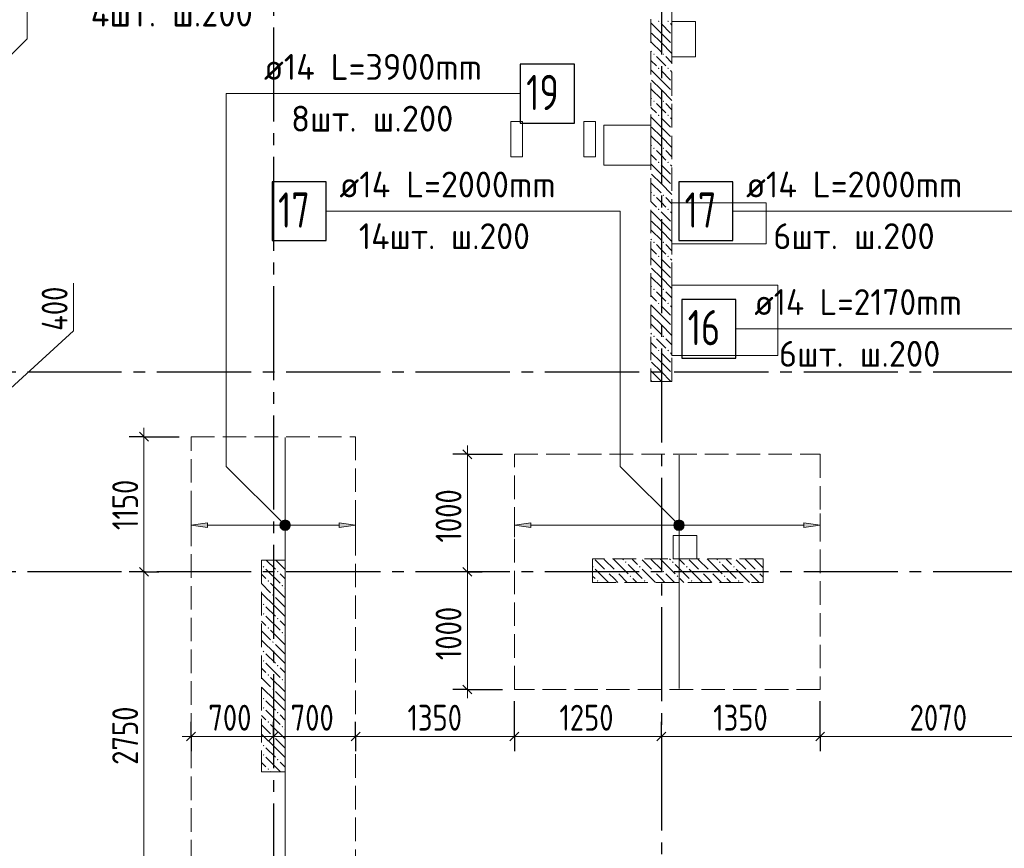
# Model space of a CAD drawing. Header units: millimetres. Extents: x 0 to 61017, y 0 to 42000.
# Tile 5 of 24: x 8343 to 16716, y 24749 to 31796. Entities that reach past the tile are written whole.
import ezdxf

# ---------------------------------------------------------------- set-up
doc = ezdxf.new("R2010")
doc.units = ezdxf.units.MM
doc.linetypes.add('______2', pattern=[270, 200, -70])
doc.linetypes.add('______5', pattern=[1100, 800, -100, 100, -100])
for name, color, linetype, lineweight in [('Standard', 7, 'Continuous', 25), ('ДОП Верх по У', 7, 'Continuous', 25), ('ЖБ Пилон', 180, 'Continuous', 25), ('Оси', 40, '______5', 18), ('Позиционная метка номер позиции', 7, 'Continuous', 13), ('Примечания', 7, 'Continuous', 25)]:
    doc.layers.add(name, color=color, linetype=linetype, lineweight=lineweight)
doc.layers.add('ЖБ Перекрытие верхний уровень', color=7, linetype='Continuous', lineweight=25, true_color=0xe0e0ff)
doc.layers.add('ЖБ Стена верхний уровень', color=7, linetype='Continuous', lineweight=25, true_color=0x006e00)
doc.styles.add('GOST 2.304-81', font='txt')
doc.styles.add('ISOCPEUR', font='txt')

msp = doc.modelspace()

# ---------------------------------------------------------------- hatches: boundary and pattern name
at = {"layer": 'ДОП Верх по У', "linetype": 'Continuous', "lineweight": 13, "transparency": 33554687}
for points in [[(9940, 27476.8), (9800, 27496.8), (9940, 27516.8)], [(12690, 27476.8), (12550, 27496.8), (12690, 27516.8)]]:
    msp.add_hatch(color=7, dxfattribs=at).paths.add_polyline_path(points, flags=16)
for points in [[(10567.7, 27478.1), (10567.7, 27515.6), (10562.5, 27496.8)], [(10567.7, 27515.6), (10581.2, 27464.6), (10581.2, 27529.1)], [(10567.7, 27515.6), (10567.7, 27478.1), (10581.2, 27464.6)], [(10581.2, 27529.1), (10600, 27459.3), (10600, 27534.3)], [(10581.2, 27529.1), (10581.2, 27464.6), (10600, 27459.3)], [(10600, 27534.3), (10600, 27459.3), (10618.7, 27464.6)], [(10600, 27534.3), (10618.7, 27464.6), (10618.7, 27529.1)], [(10618.7, 27529.1), (10618.7, 27464.6), (10632.2, 27478.1)], [(10618.7, 27529.1), (10632.2, 27478.1), (10632.2, 27515.6)], [(10632.2, 27515.6), (10632.2, 27478.1), (10637.5, 27496.8)], [(11060, 27476.8), (11200, 27496.8), (11060, 27516.8)], [(13917.7, 27478.1), (13917.7, 27515.6), (13912.5, 27496.8)], [(13917.7, 27515.6), (13931.2, 27464.6), (13931.2, 27529.1)], [(13917.7, 27515.6), (13917.7, 27478.1), (13931.2, 27464.6)], [(13931.2, 27529.1), (13950, 27459.3), (13950, 27534.3)], [(13931.2, 27529.1), (13931.2, 27464.6), (13950, 27459.3)], [(13950, 27534.3), (13950, 27459.3), (13968.7, 27464.6)], [(13950, 27534.3), (13968.7, 27464.6), (13968.7, 27529.1)], [(13968.7, 27529.1), (13968.7, 27464.6), (13982.2, 27478.1)], [(13968.7, 27529.1), (13982.2, 27478.1), (13982.2, 27515.6)], [(13982.2, 27515.6), (13982.2, 27478.1), (13987.5, 27496.8)], [(15010, 27476.8), (15150, 27496.8), (15010, 27516.8)]]:
    msp.add_hatch(color=7, dxfattribs=at).paths.add_polyline_path(points)
at = {"layer": 'ЖБ Пилон', "linetype": 'Continuous', "lineweight": 18, "transparency": 33554687}
for points in [[(10410.5, 27143.1), (10416.9, 27149.6), (10423.4, 27143.1), (10416.9, 27136.6)], [(13215, 27147.7), (13216.9, 27149.6), (13223.4, 27143.1), (13216.9, 27136.6), (13215, 27138.6)], [(13490.5, 27183.1), (13497, 27189.6), (13503.4, 27183.1), (13497, 27176.6)], [(13610.5, 27143.1), (13616.9, 27149.6), (13623.4, 27143.1), (13616.9, 27136.6)], [(13890.5, 27183.1), (13897, 27189.6), (13903.4, 27183.1), (13897, 27176.6)], [(14010.5, 27143.1), (14016.9, 27149.6), (14023.4, 27143.1), (14016.9, 27136.6)], [(14290.5, 27183.1), (14297, 27189.6), (14303.4, 27183.1), (14297, 27176.6)], [(14410.5, 27143.1), (14416.9, 27149.6), (14423.4, 27143.1), (14416.9, 27136.6)], [(10530.5, 27103.1), (10537, 27109.6), (10543.5, 27103.1), (10537, 27096.6)], [(13330.5, 27103.1), (13337, 27109.6), (13343.5, 27103.1), (13337, 27096.6)], [(13410.5, 27103.1), (13416.9, 27109.6), (13423.4, 27103.1), (13416.9, 27096.6)], [(13530.5, 27063.1), (13537, 27069.6), (13543.5, 27063.1), (13537, 27056.6)], [(13730.5, 27103.1), (13737, 27109.6), (13743.5, 27103.1), (13737, 27096.6)], [(13810.5, 27103.1), (13816.9, 27109.6), (13823.4, 27103.1), (13816.9, 27096.6)], [(13930.5, 27063.1), (13937, 27069.6), (13943.5, 27063.1), (13937, 27056.6)], [(14130.5, 27103.1), (14137, 27109.6), (14143.5, 27103.1), (14137, 27096.6)], [(14210.5, 27103.1), (14216.9, 27109.6), (14223.4, 27103.1), (14216.9, 27096.6)], [(14330.5, 27063.1), (14337, 27069.6), (14343.5, 27063.1), (14337, 27056.6)], [(14530.5, 27103.1), (14537, 27109.6), (14543.5, 27103.1), (14537, 27096.6)], [(14610.5, 27103.1), (14616.9, 27109.6), (14623.4, 27103.1), (14616.9, 27096.6)], [(10450.5, 27023.1), (10457, 27029.6), (10463.5, 27023.1), (10457, 27016.6)], [(10570.5, 26983.1), (10577, 26989.6), (10583.5, 26983.1), (10577, 26976.6)], [(13250.5, 27023.1), (13257, 27029.6), (13263.5, 27023.1), (13257, 27016.6)], [(13650.5, 27023.1), (13657, 27029.6), (13663.5, 27023.1), (13657, 27016.6)], [(14050.5, 27023.1), (14057, 27029.6), (14063.5, 27023.1), (14057, 27016.6)], [(14450.5, 27023.1), (14457, 27029.6), (14463.5, 27023.1), (14457, 27016.6)], [(10490.5, 26903.1), (10497, 26909.6), (10503.4, 26903.1), (10497, 26896.6)], [(10410.5, 26823.1), (10416.9, 26829.6), (10423.4, 26823.1), (10416.9, 26816.6)], [(10410.5, 26743.1), (10416.9, 26749.6), (10423.4, 26743.1), (10416.9, 26736.6)], [(10450.5, 26623.1), (10457, 26629.6), (10463.5, 26623.1), (10457, 26616.6)], [(10530.5, 26703.1), (10537, 26709.6), (10543.5, 26703.1), (10537, 26696.6)], [(10570.5, 26583.1), (10577, 26589.6), (10583.5, 26583.1), (10577, 26576.6)], [(10490.5, 26503.1), (10497, 26509.6), (10503.4, 26503.1), (10497, 26496.6)], [(10410.5, 26423.1), (10416.9, 26429.6), (10423.4, 26423.1), (10416.9, 26416.6)], [(10410.5, 26343.1), (10416.9, 26349.6), (10423.4, 26343.1), (10416.9, 26336.6)], [(10530.5, 26303.1), (10537, 26309.6), (10543.5, 26303.1), (10537, 26296.6)], [(10450.5, 26223.1), (10457, 26229.6), (10463.5, 26223.1), (10457, 26216.6)], [(10570.5, 26183.1), (10577, 26189.6), (10583.5, 26183.1), (10577, 26176.6)], [(10490.5, 26103.1), (10497, 26109.6), (10503.4, 26103.1), (10497, 26096.6)], [(10410.5, 26023.1), (10416.9, 26029.6), (10423.4, 26023.1), (10416.9, 26016.6)], [(10410.5, 25943.1), (10416.9, 25949.6), (10423.4, 25943.1), (10416.9, 25936.6)], [(10530.5, 25903.1), (10537, 25909.6), (10543.5, 25903.1), (10537, 25896.6)], [(10450.5, 25823.1), (10457, 25829.6), (10463.5, 25823.1), (10457, 25816.6)], [(10490.5, 25703.1), (10497, 25709.6), (10503.4, 25703.1), (10497, 25696.6)], [(10570.5, 25783.1), (10577, 25789.6), (10583.5, 25783.1), (10577, 25776.6)], [(10410.5, 25623.1), (10416.9, 25629.6), (10423.4, 25623.1), (10416.9, 25616.6)], [(10410.5, 25543.1), (10416.9, 25549.6), (10423.4, 25543.1), (10416.9, 25536.6)], [(10530.5, 25503.1), (10537, 25509.6), (10543.5, 25503.1), (10537, 25496.6)], [(10450.5, 25423.1), (10457, 25429.6), (10463.5, 25423.1), (10457, 25416.6)]]:
    msp.add_hatch(color=7, dxfattribs=at).paths.add_polyline_path(points, flags=16)
at = {"layer": 'ЖБ Стена верхний уровень', "linetype": 'Continuous', "lineweight": 18, "transparency": 33554687}
for points in [[(13770.5, 31783.1), (13777, 31789.6), (13783.5, 31783.1), (13777, 31776.6)], [(13850.5, 31783.1), (13857, 31789.6), (13863.5, 31783.1), (13857, 31776.6)], [(13730.5, 31503.1), (13737, 31509.6), (13743.5, 31503.1), (13737, 31496.6)], [(13810.5, 31503.1), (13816.9, 31509.6), (13823.4, 31503.1), (13816.9, 31496.6)], [(13770.5, 31383.1), (13777, 31389.6), (13783.5, 31383.1), (13777, 31376.6)], [(13850.5, 31383.1), (13857, 31389.6), (13863.5, 31383.1), (13857, 31376.6)], [(13730.5, 31103.1), (13737, 31109.6), (13743.5, 31103.1), (13737, 31096.6)], [(13810.5, 31103.1), (13816.9, 31109.6), (13823.4, 31103.1), (13816.9, 31096.6)], [(13770.5, 30983.1), (13777, 30989.6), (13783.5, 30983.1), (13777, 30976.6)], [(13850.5, 30983.1), (13857, 30989.6), (13863.5, 30983.1), (13857, 30976.6)], [(13730.5, 30703.1), (13737, 30709.6), (13743.5, 30703.1), (13737, 30696.6)], [(13810.5, 30703.1), (13816.9, 30709.6), (13823.4, 30703.1), (13816.9, 30696.6)], [(13770.5, 30583.1), (13777, 30589.6), (13783.5, 30583.1), (13777, 30576.6)], [(13850.5, 30583.1), (13857, 30589.6), (13863.5, 30583.1), (13857, 30576.6)], [(13730.5, 30303.1), (13737, 30309.6), (13743.5, 30303.1), (13737, 30296.6)], [(13810.5, 30303.1), (13816.9, 30309.6), (13823.4, 30303.1), (13816.9, 30296.6)], [(13770.5, 30183.1), (13777, 30189.6), (13783.5, 30183.1), (13777, 30176.6)], [(13850.5, 30183.1), (13857, 30189.6), (13863.5, 30183.1), (13857, 30176.6)], [(13730.5, 29903.1), (13737, 29909.6), (13743.5, 29903.1), (13737, 29896.6)], [(13810.5, 29903.1), (13816.9, 29909.6), (13823.4, 29903.1), (13816.9, 29896.6)], [(13770.5, 29783.1), (13777, 29789.6), (13783.5, 29783.1), (13777, 29776.6)], [(13850.5, 29783.1), (13857, 29789.6), (13863.5, 29783.1), (13857, 29776.6)], [(13730.5, 29503.1), (13737, 29509.6), (13743.5, 29503.1), (13737, 29496.6)], [(13810.5, 29503.1), (13816.9, 29509.6), (13823.4, 29503.1), (13816.9, 29496.6)], [(13770.5, 29383.1), (13777, 29389.6), (13783.5, 29383.1), (13777, 29376.6)], [(13850.5, 29383.1), (13857, 29389.6), (13863.5, 29383.1), (13857, 29376.6)], [(13730.5, 29103.1), (13737, 29109.6), (13743.5, 29103.1), (13737, 29096.6)], [(13810.5, 29103.1), (13816.9, 29109.6), (13823.4, 29103.1), (13816.9, 29096.6)], [(13770.5, 28983.1), (13777, 28989.6), (13783.5, 28983.1), (13777, 28976.6)], [(13850.5, 28983.1), (13857, 28989.6), (13863.5, 28983.1), (13857, 28976.6)]]:
    msp.add_hatch(color=7, dxfattribs=at).paths.add_polyline_path(points, flags=16)
at = {"layer": 'Позиционная метка номер позиции', "linetype": 'Continuous', "lineweight": 13, "transparency": 33554687}
for points in [[(10568.2, 27465), (10611.5, 27540.1), (10556.7, 27485.4)], [(10556.7, 27485.4), (10611.5, 27540.1), (10588.5, 27540.1)], [(10556.7, 27485.4), (10588.5, 27540.1), (10556.7, 27508.3)], [(10556.7, 27508.3), (10588.5, 27540.1), (10568.2, 27528.6)], [(10568.2, 27465), (10631.8, 27528.6), (10611.5, 27540.1)], [(10588.5, 27453.6), (10631.8, 27528.6), (10568.2, 27465)], [(10588.5, 27453.6), (10643.3, 27508.3), (10631.8, 27528.6)], [(10611.5, 27453.6), (10643.3, 27508.3), (10588.5, 27453.6)], [(10611.5, 27453.6), (10643.3, 27485.4), (10643.3, 27508.3)], [(10643.3, 27485.4), (10611.5, 27453.6), (10631.8, 27465)], [(13918.2, 27465), (13961.4, 27540.1), (13906.7, 27485.4)], [(13906.7, 27485.4), (13961.4, 27540.1), (13938.5, 27540.1)], [(13906.7, 27485.4), (13938.5, 27540.1), (13906.7, 27508.3)], [(13906.7, 27508.3), (13938.5, 27540.1), (13918.2, 27528.6)], [(13918.2, 27465), (13981.8, 27528.6), (13961.4, 27540.1)], [(13938.5, 27453.6), (13981.8, 27528.6), (13918.2, 27465)], [(13938.5, 27453.6), (13993.3, 27508.3), (13981.8, 27528.6)], [(13961.4, 27453.6), (13993.3, 27508.3), (13938.5, 27453.6)], [(13961.4, 27453.6), (13993.3, 27485.4), (13993.3, 27508.3)], [(13993.3, 27485.4), (13961.4, 27453.6), (13981.8, 27465)]]:
    msp.add_hatch(color=7, dxfattribs=at).paths.add_polyline_path(points)

# ---------------------------------------------------------------- linework, layer by layer
at = {"layer": 'Standard', "color": 7, "linetype": 'Continuous', "lineweight": 13, "transparency": 33554687}
for p, q in [((8800, 29150), (8800, 29556.6)), ((8200, 28600), (8800, 29150)), ((9400, 28250), (9400, 28325)), ((12150, 28100), (12150, 28175)), ((9400, 27100), (9400, 24350)), ((12150, 27100), (12150, 26100)), ((12150, 26100), (12150, 26025)), ((9800, 25700), (9725, 25700)), ((10500, 25700), (9800, 25700)), ((11200, 25700), (10500, 25700)), ((12550, 25700), (11200, 25700)), ((13800, 25700), (12550, 25700)), ((15150, 25700), (13800, 25700)), ((17220, 25700), (15150, 25700))]:
    msp.add_line(p, q, dxfattribs=at)
at = {"layer": 'Standard', "color": 251, "linetype": 'Continuous', "lineweight": -3, "true_color": 0x656565, "transparency": 33554687}
for p, q in [((9400, 28250), (9275, 28250)), ((9400, 28250), (9525, 28250)), ((9400, 28250), (9700, 28250)), ((12150, 28100), (12025, 28100)), ((12150, 28100), (12275, 28100)), ((12150, 28100), (12450, 28100)), ((9400, 27100), (9275, 27100)), ((9400, 27100), (9525, 27100)), ((9400, 27100), (9400, 27100)), ((12150, 27100), (12025, 27100)), ((12150, 27100), (12275, 27100)), ((12150, 27100), (12150, 27100)), ((12150, 26100), (12025, 26100)), ((12150, 26100), (12275, 26100)), ((12150, 26100), (12450, 26100)), ((9800, 25700), (9800, 25825)), ((10500, 25700), (10500, 25825)), ((11200, 25700), (11200, 25825)), ((12550, 25700), (12550, 25825)), ((13800, 25700), (13800, 25825)), ((15150, 25700), (15150, 25825)), ((9800, 25700), (9800, 25575)), ((9800, 25700), (9800, 25700)), ((10500, 25700), (10500, 25575)), ((10500, 25700), (10500, 25700)), ((11200, 25700), (11200, 25575)), ((11200, 25700), (11200, 25700)), ((12550, 25700), (12550, 25575)), ((13800, 25700), (13800, 25575)), ((13800, 25700), (13800, 25700)), ((15150, 25700), (15150, 25575))]:
    msp.add_line(p, q, dxfattribs=at)
at = {"layer": 'Standard', "color": 7, "linetype": 'Continuous', "lineweight": 25, "transparency": 33554687}
for p, q in [((9362.5, 28287.5), (9437.5, 28212.5)), ((12112.5, 28137.5), (12187.5, 28062.5)), ((9362.5, 27137.5), (9437.5, 27062.5)), ((12112.5, 27137.5), (12187.5, 27062.5)), ((12112.5, 26137.5), (12187.5, 26062.5)), ((9837.5, 25737.5), (9762.5, 25662.5)), ((10537.5, 25737.5), (10462.5, 25662.5)), ((11237.5, 25737.5), (11162.5, 25662.5)), ((12587.5, 25737.5), (12512.5, 25662.5)), ((13837.5, 25737.5), (13762.5, 25662.5)), ((15187.5, 25737.5), (15112.5, 25662.5))]:
    msp.add_line(p, q, dxfattribs=at)
at = {"layer": 'Standard', "color": 7, "linetype": 'Continuous', "lineweight": 13, "transparency": 33554687}
for points in [[(9400, 28250), (9400, 27357.5), (9400, 27357.5), (9400, 27100)], [(12150, 28100), (12150, 27252), (12150, 27252), (12150, 27100)]]:
    msp.add_lwpolyline(points, dxfattribs=at)
at = {"layer": 'Standard', "color": 251, "linetype": 'Continuous', "lineweight": -3, "true_color": 0x656565, "transparency": 33554687}
for points in [[(12550, 25700), (12550, 25717), (12550, 25717), (12550, 25717), (12550, 25717), (12550, 25717), (12550, 25717), (12550, 26000)], [(15150, 25700), (15150, 25717), (15150, 25717), (15150, 25717), (15150, 25717), (15150, 25717), (15150, 25717), (15150, 25717), (15150, 25717), (15150, 25717), (15150, 25717), (15150, 26000)]]:
    msp.add_lwpolyline(points, dxfattribs=at)
at = {"layer": 'ДОП Верх по У', "color": 7, "linetype": 'Continuous', "lineweight": 13, "transparency": 33554687}
for p, q in [((10400, 31167.5), (12508, 31167.5)), ((11042, 30167.5), (13150, 30167.5)), ((14500, 30167.5), (16608, 30167.5)), ((14570.1, 29167.5), (16634.1, 29167.5))]:
    msp.add_line(p, q, dxfattribs=at)
at = {"layer": 'ДОП Верх по У', "color": 7, "linetype": 'Continuous', "lineweight": 18, "transparency": 33554687}
for p, q in [((10600, 28243), (10600, 24357)), ((13950, 28093), (13950, 26107))]:
    msp.add_line(p, q, dxfattribs=at)
at = {"layer": 'ДОП Верх по У', "color": 251, "linetype": 'Continuous', "lineweight": 13, "true_color": 0x494949, "transparency": 33554687}
for p, q in [((9800, 27496.8), (9800, 27596.8)), ((11200, 27496.8), (11200, 27596.8)), ((12550, 27496.8), (12550, 27596.8)), ((15150, 27496.8), (15150, 27596.8)), ((9800, 27496.8), (9940, 27516.8)), ((9940, 27476.8), (9800, 27496.8)), ((9800, 27496.8), (9800, 27396.8)), ((9800, 27496.8), (9800, 27496.8)), ((9940, 27516.8), (9940, 27476.8)), ((9940, 27496.8), (10570, 27496.8)), ((10600, 27534.3), (10600, 27534.3)), ((10630, 27496.8), (11060, 27496.8)), ((11200, 27496.8), (11060, 27516.8)), ((11060, 27516.8), (11060, 27476.8)), ((11060, 27476.8), (11200, 27496.8)), ((11200, 27496.8), (11200, 27396.8)), ((11200, 27496.8), (11200, 27496.8)), ((12550, 27496.8), (12690, 27516.8)), ((12690, 27476.8), (12550, 27496.8)), ((12550, 27496.8), (12550, 27396.8)), ((12550, 27496.8), (12550, 27496.8)), ((12690, 27516.8), (12690, 27476.8)), ((12690, 27496.8), (13920, 27496.8)), ((13950, 27534.3), (13950, 27534.3)), ((13980, 27496.8), (15010, 27496.8)), ((15150, 27496.8), (15010, 27516.8)), ((15010, 27516.8), (15010, 27476.8)), ((15010, 27476.8), (15150, 27496.8)), ((15150, 27496.8), (15150, 27396.8)), ((15150, 27496.8), (15150, 27496.8)), ((10600, 27459.3), (10600, 27459.3)), ((13950, 27459.3), (13950, 27459.3))]:
    msp.add_line(p, q, dxfattribs=at)
at = {"layer": 'ДОП Верх по У', "color": 7, "linetype": 'Continuous', "lineweight": 25, "transparency": 33554687}
for points in [[(12600, 30917.5), (13060, 30917.5), (13060, 31417.5), (12600, 31417.5), (12600, 30917.5)], [(10490, 29917.5), (10950, 29917.5), (10950, 30417.5), (10490, 30417.5), (10490, 29917.5)], [(13948, 29917.5), (14408, 29917.5), (14408, 30417.5), (13948, 30417.5), (13948, 29917.5)], [(13974.1, 28917.5), (14434.1, 28917.5), (14434.1, 29417.5), (13974.1, 29417.5), (13974.1, 28917.5)]]:
    msp.add_lwpolyline(points, dxfattribs=at)
at = {"layer": 'ДОП Верх по У', "color": 251, "linetype": 'Continuous', "lineweight": 13, "true_color": 0x494949, "transparency": 33554687}
for centre in [(10600, 27496.8), (13950, 27496.8)]:
    msp.add_circle(centre, 37.5, dxfattribs=at)
at = {"layer": 'ЖБ Перекрытие верхний уровень', "color": 7, "linetype": 'Continuous', "lineweight": 18, "transparency": 33554687}
for p, q in [((14090, 31780), (13890, 31780)), ((13890, 31780), (13890, 31480)), ((14090, 31480), (14090, 31780)), ((13890, 31480), (14090, 31480)), ((12620, 30930), (12520, 30930)), ((12520, 30930), (12520, 30630)), ((12620, 30630), (12620, 30930)), ((13240, 30930), (13140, 30930)), ((13140, 30930), (13140, 30630)), ((13240, 30630), (13240, 30930)), ((13710, 30900), (13310, 30900)), ((13310, 30900), (13310, 30560)), ((13710, 30560), (13710, 30900)), ((12520, 30630), (12620, 30630)), ((13140, 30630), (13240, 30630)), ((13310, 30560), (13710, 30560)), ((14690, 30240), (13890, 30240)), ((13890, 30240), (13890, 29890)), ((14690, 29890), (14690, 30240)), ((13890, 29890), (14690, 29890)), ((14790, 29540), (13890, 29540)), ((13890, 29540), (13890, 28940)), ((14790, 28940), (14790, 29540)), ((13890, 28940), (14790, 28940)), ((14100, 27410), (13900, 27410)), ((13900, 27410), (13900, 27210)), ((14100, 27210), (14100, 27410)), ((13900, 27210), (14100, 27210))]:
    msp.add_line(p, q, dxfattribs=at)
at = {"layer": 'ЖБ Пилон', "color": 253, "linetype": '______2', "lineweight": 13, "true_color": 0xa0a0a0, "transparency": 33554687}
for p, q in [((10400, 27200), (10400, 25400)), ((10600, 27200), (10400, 27200)), ((10600, 25400), (10600, 27200)), ((14665, 27210), (13215, 27210)), ((13215, 27210), (13215, 27010)), ((14665, 27010), (14665, 27210)), ((13215, 27010), (14665, 27010)), ((10400, 25400), (10600, 25400))]:
    msp.add_line(p, q, dxfattribs=at)
at = {"layer": 'ЖБ Пилон', "color": 9, "linetype": 'Continuous', "lineweight": 18, "true_color": 0xc7c7c7, "transparency": 33554687}
for p, q in [((10440.1, 27200), (10516.9, 27123.1)), ((10520.1, 27200), (10597, 27123.1)), ((13237, 27203.1), (13316.9, 27123.1)), ((13316.9, 27203.1), (13310.1, 27210)), ((13316.9, 27203.1), (13397, 27123.1)), ((13390.1, 27210), (13397, 27203.1)), ((13397, 27203.1), (13516.9, 27083.1)), ((13470.1, 27210), (13477, 27203.1)), ((13516.9, 27163.1), (13637, 27043.1)), ((13557, 27203.1), (13550.1, 27210)), ((13597, 27163.1), (13557, 27203.1)), ((13637, 27203.1), (13716.9, 27123.1)), ((13716.9, 27203.1), (13710.1, 27210)), ((13716.9, 27203.1), (13797, 27123.1)), ((13790.1, 27210), (13797, 27203.1)), ((13797, 27203.1), (13916.9, 27083.1)), ((13870.1, 27210), (13877, 27203.1)), ((13916.9, 27163.1), (14037, 27043.1)), ((13957, 27203.1), (13950.1, 27210)), ((13997, 27163.1), (13957, 27203.1)), ((14037, 27203.1), (14116.9, 27123.1)), ((14116.9, 27203.1), (14110.1, 27210)), ((14116.9, 27203.1), (14197, 27123.1)), ((14190.1, 27210), (14197, 27203.1)), ((14197, 27203.1), (14316.9, 27083.1)), ((14270.1, 27210), (14277, 27203.1)), ((14316.9, 27163.1), (14437, 27043.1)), ((14357, 27203.1), (14350.1, 27210)), ((14397, 27163.1), (14357, 27203.1)), ((14437, 27203.1), (14516.9, 27123.1)), ((14516.9, 27203.1), (14510.1, 27210)), ((14516.9, 27203.1), (14597, 27123.1)), ((14590.1, 27210), (14597, 27203.1)), ((14597, 27203.1), (14665, 27135.1)), ((10400, 27080.1), (10437, 27043.1)), ((10437, 27123.1), (10557, 27003.1)), ((10597, 27043.1), (10557, 27083.1)), ((13215, 27065.1), (13237, 27043.1)), ((13237, 27123.1), (13350.1, 27010)), ((13397, 27043.1), (13357, 27083.1)), ((13437, 27083.1), (13510.1, 27010)), ((13637, 27123.1), (13750.1, 27010)), ((13797, 27043.1), (13757, 27083.1)), ((13837, 27083.1), (13910.1, 27010)), ((14037, 27123.1), (14150.1, 27010)), ((14197, 27043.1), (14157, 27083.1)), ((14237, 27083.1), (14310.1, 27010)), ((14437, 27123.1), (14550.1, 27010)), ((14597, 27043.1), (14557, 27083.1)), ((14637, 27083.1), (14665, 27055.1)), ((10400, 27000.1), (10477, 26923.1)), ((10597, 26883.1), (10477, 27003.1)), ((10600, 27040.1), (10597, 27043.1)), ((10597, 26963.1), (10600, 26960.1)), ((13430.1, 27010), (13397, 27043.1)), ((13557, 27043.1), (13590.1, 27010)), ((13830.1, 27010), (13797, 27043.1)), ((13957, 27043.1), (13990.1, 27010)), ((14230.1, 27010), (14197, 27043.1)), ((14357, 27043.1), (14390.1, 27010)), ((14630.1, 27010), (14597, 27043.1)), ((10516.9, 26803.1), (10400, 26920.1)), ((10516.9, 26883.1), (10597, 26803.1)), ((10597, 26883.1), (10600, 26880.1)), ((10437, 26803.1), (10516.9, 26723.1)), ((10516.9, 26803.1), (10597, 26723.1)), ((10597, 26803.1), (10600, 26800.1)), ((10437, 26723.1), (10557, 26603.1)), ((10400, 26680.1), (10437, 26643.1)), ((10597, 26643.1), (10557, 26683.1)), ((10600, 26640.1), (10597, 26643.1)), ((10400, 26600.1), (10477, 26523.1)), ((10597, 26483.1), (10477, 26603.1)), ((10597, 26563.1), (10600, 26560.1)), ((10516.9, 26403.1), (10400, 26520.1)), ((10516.9, 26483.1), (10597, 26403.1)), ((10597, 26483.1), (10600, 26480.1)), ((10437, 26403.1), (10516.9, 26323.1)), ((10516.9, 26403.1), (10597, 26323.1)), ((10597, 26403.1), (10600, 26400.1)), ((10437, 26323.1), (10557, 26203.1)), ((10400, 26280.1), (10437, 26243.1)), ((10597, 26243.1), (10557, 26283.1)), ((10600, 26240.1), (10597, 26243.1)), ((10400, 26200.1), (10477, 26123.1)), ((10597, 26083.1), (10477, 26203.1)), ((10597, 26163.1), (10600, 26160.1)), ((10516.9, 26003.1), (10400, 26120.1)), ((10516.9, 26083.1), (10597, 26003.1)), ((10597, 26083.1), (10600, 26080.1)), ((10437, 26003.1), (10516.9, 25923.1)), ((10516.9, 26003.1), (10597, 25923.1)), ((10597, 26003.1), (10600, 26000.1)), ((10400, 25880.1), (10437, 25843.1)), ((10437, 25923.1), (10557, 25803.1)), ((10597, 25843.1), (10557, 25883.1)), ((10400, 25800.1), (10477, 25723.1)), ((10597, 25683.1), (10477, 25803.1)), ((10600, 25840.1), (10597, 25843.1)), ((10516.9, 25603.1), (10400, 25720.1)), ((10597, 25763.1), (10600, 25760.1)), ((10516.9, 25683.1), (10597, 25603.1)), ((10597, 25683.1), (10600, 25680.1)), ((10437, 25603.1), (10516.9, 25523.1)), ((10516.9, 25603.1), (10597, 25523.1)), ((10597, 25603.1), (10600, 25600.1)), ((10400, 25480.1), (10437, 25443.1)), ((10437, 25523.1), (10557, 25403.1)), ((10597, 25443.1), (10557, 25483.1)), ((10400, 25400.1), (10400.1, 25400)), ((10480.1, 25400), (10477, 25403.1)), ((10600, 25440.1), (10597, 25443.1))]:
    msp.add_line(p, q, dxfattribs=at)
at = {"layer": 'ЖБ Стена верхний уровень', "color": 251, "linetype": '______2', "lineweight": 13, "true_color": 0x656565, "transparency": 33554687}
for p, q in [((13710, 34500), (13710, 28720)), ((13890, 28720), (13890, 34500)), ((13710, 28720), (13890, 28720))]:
    msp.add_line(p, q, dxfattribs=at)
at = {"layer": 'ЖБ Стена верхний уровень', "color": 9, "linetype": 'Continuous', "lineweight": 18, "true_color": 0xc7c7c7, "transparency": 33554687}
for p, q in [((13797, 31683.1), (13710, 31770.1)), ((13797, 31763.1), (13877, 31683.1)), ((13877, 31763.1), (13890, 31750.1)), ((13716.9, 31683.1), (13797, 31603.1)), ((13797, 31683.1), (13877, 31603.1)), ((13716.9, 31603.1), (13710, 31610.1)), ((13716.9, 31603.1), (13797, 31523.1)), ((13797, 31603.1), (13890, 31510.1)), ((13710, 31530.1), (13716.9, 31523.1)), ((13710, 31450.1), (13757, 31403.1)), ((13797, 31443.1), (13757, 31483.1)), ((13837, 31403.1), (13797, 31443.1)), ((13837, 31483.1), (13890, 31430.1)), ((13797, 31283.1), (13710, 31370.1)), ((13797, 31363.1), (13877, 31283.1)), ((13877, 31363.1), (13890, 31350.1)), ((13716.9, 31283.1), (13797, 31203.1)), ((13797, 31283.1), (13877, 31203.1)), ((13716.9, 31203.1), (13710, 31210.1)), ((13716.9, 31203.1), (13797, 31123.1)), ((13797, 31203.1), (13890, 31110.1)), ((13710, 31130.1), (13716.9, 31123.1)), ((13797, 31043.1), (13757, 31083.1)), ((13837, 31083.1), (13890, 31030.1)), ((13710, 31050.1), (13757, 31003.1)), ((13837, 31003.1), (13797, 31043.1)), ((13797, 30883.1), (13710, 30970.1)), ((13797, 30963.1), (13877, 30883.1)), ((13877, 30963.1), (13890, 30950.1)), ((13716.9, 30883.1), (13797, 30803.1)), ((13797, 30883.1), (13877, 30803.1)), ((13716.9, 30803.1), (13710, 30810.1)), ((13716.9, 30803.1), (13797, 30723.1)), ((13797, 30803.1), (13890, 30710.1)), ((13710, 30730.1), (13716.9, 30723.1)), ((13710, 30650.1), (13757, 30603.1)), ((13797, 30643.1), (13757, 30683.1)), ((13837, 30683.1), (13890, 30630.1)), ((13797, 30483.1), (13710, 30570.1)), ((13837, 30603.1), (13797, 30643.1)), ((13797, 30563.1), (13877, 30483.1)), ((13877, 30563.1), (13890, 30550.1)), ((13716.9, 30483.1), (13797, 30403.1)), ((13797, 30483.1), (13877, 30403.1)), ((13716.9, 30403.1), (13710, 30410.1)), ((13716.9, 30403.1), (13797, 30323.1)), ((13797, 30403.1), (13890, 30310.1)), ((13710, 30330.1), (13716.9, 30323.1)), ((13710, 30250.1), (13757, 30203.1)), ((13797, 30243.1), (13757, 30283.1)), ((13837, 30203.1), (13797, 30243.1)), ((13837, 30283.1), (13890, 30230.1)), ((13797, 30083.1), (13710, 30170.1)), ((13797, 30163.1), (13877, 30083.1)), ((13877, 30163.1), (13890, 30150.1)), ((13716.9, 30083.1), (13797, 30003.1)), ((13797, 30083.1), (13877, 30003.1)), ((13716.9, 30003.1), (13710, 30010.1)), ((13716.9, 30003.1), (13797, 29923.1)), ((13797, 30003.1), (13890, 29910.1)), ((13710, 29930.1), (13716.9, 29923.1)), ((13710, 29850.1), (13757, 29803.1)), ((13797, 29843.1), (13757, 29883.1)), ((13837, 29803.1), (13797, 29843.1)), ((13837, 29883.1), (13890, 29830.1)), ((13797, 29683.1), (13710, 29770.1)), ((13797, 29763.1), (13877, 29683.1)), ((13877, 29763.1), (13890, 29750.1)), ((13716.9, 29683.1), (13797, 29603.1)), ((13797, 29683.1), (13877, 29603.1)), ((13716.9, 29603.1), (13710, 29610.1)), ((13716.9, 29603.1), (13797, 29523.1)), ((13797, 29603.1), (13890, 29510.1)), ((13710, 29530.1), (13716.9, 29523.1)), ((13797, 29443.1), (13757, 29483.1)), ((13837, 29483.1), (13890, 29430.1)), ((13710, 29450.1), (13757, 29403.1)), ((13837, 29403.1), (13797, 29443.1)), ((13797, 29283.1), (13710, 29370.1)), ((13797, 29363.1), (13877, 29283.1)), ((13877, 29363.1), (13890, 29350.1)), ((13716.9, 29283.1), (13797, 29203.1)), ((13797, 29283.1), (13877, 29203.1)), ((13716.9, 29203.1), (13710, 29210.1)), ((13716.9, 29203.1), (13797, 29123.1)), ((13797, 29203.1), (13890, 29110.1)), ((13710, 29130.1), (13716.9, 29123.1)), ((13797, 29043.1), (13757, 29083.1)), ((13837, 29083.1), (13890, 29030.1)), ((13710, 29050.1), (13757, 29003.1)), ((13837, 29003.1), (13797, 29043.1)), ((13797, 28883.1), (13710, 28970.1)), ((13797, 28963.1), (13877, 28883.1)), ((13877, 28963.1), (13890, 28950.1)), ((13716.9, 28803.1), (13710, 28810.1)), ((13716.9, 28883.1), (13797, 28803.1)), ((13797, 28883.1), (13877, 28803.1)), ((13710, 28730.1), (13716.9, 28723.1)), ((13716.9, 28803.1), (13797, 28723.1)), ((13797, 28803.1), (13880.1, 28720))]:
    msp.add_line(p, q, dxfattribs=at)
at = {"layer": 'Оси', "color": 8, "linetype": '______5', "lineweight": -3, "transparency": 33554687}
for p, q in [((13800, 40000), (13800, 15970)), ((10500, 35030), (10500, 15970)), ((49910, 28800), (3600, 28800)), ((49910, 27100), (3600, 27100))]:
    msp.add_line(p, q, dxfattribs=at)
at = {"layer": 'Позиционная метка номер позиции', "color": 7, "linetype": 'Continuous', "lineweight": 13, "transparency": 33554687}
for p, q in [((10568.2, 27528.6), (10568.2, 27528.6)), ((10568.2, 27465), (10568.2, 27465)), ((10631.8, 27528.6), (10631.8, 27528.6)), ((10631.8, 27465), (10631.8, 27465)), ((13918.2, 27528.6), (13918.2, 27528.6)), ((13918.2, 27465), (13918.2, 27465)), ((13981.8, 27528.6), (13981.8, 27528.6)), ((13981.8, 27465), (13981.8, 27465))]:
    msp.add_line(p, q, dxfattribs=at)
for points in [[(7600, 30827), (8406.1, 31633.1), (8406.1, 32061), (10906.1, 32061)], [(10600, 27496.8), (10100, 27996.8), (10100, 31167.5), (12600, 31167.5)], [(13950, 27496.8), (13450, 27996.8), (13450, 30167.5), (10950, 30167.5)], [(17820, 27496.8), (17438.2, 27878.7), (17438.2, 30167.5), (14408, 30167.5)], [(17620, 25150), (16934.1, 25835.9), (16934.1, 29167.5), (14434.1, 29167.5)]]:
    msp.add_lwpolyline(points, dxfattribs=at)
for centre in [(10600, 27496.8), (13950, 27496.8)]:
    msp.add_circle(centre, 45, dxfattribs=at)
at = {"layer": 'Примечания', "color": 7, "linetype": '______2', "lineweight": 18, "transparency": 33554687}
for p, q in [((9800, 28250), (11200, 28250)), ((9800, 24350), (9800, 28250)), ((11200, 28250), (11200, 24350)), ((12550, 28100), (15150, 28100)), ((12550, 26100), (12550, 28100)), ((15150, 28100), (15150, 26100)), ((15150, 26100), (12550, 26100))]:
    msp.add_line(p, q, dxfattribs=at)

# ---------------------------------------------------------------- texts
at = {"layer": 'Standard', "color": 7, "linetype": 'Continuous', "lineweight": 25, "transparency": 33554687, "char_height": 220, "attachment_point": 7, "rotation": 90, "style": 'GOST 2.304-81'}
for s, insert, width in [('400', (8750, 29150), 531.96), ('1150', (9350, 27456.1), 563.284), ('1000', (12100, 27349.8), 625.735), ('1000', (12100, 26349.8), 625.735), ('2750', (9350, 25459.2), 657.046)]:
    msp.add_mtext(s, dxfattribs=dict(at, insert=insert, width=width))
at = {"layer": 'Standard', "color": 7, "linetype": 'Continuous', "lineweight": 25, "transparency": 33554687, "char_height": 220, "attachment_point": 7, "style": 'GOST 2.304-81'}
for s, insert, width in [('700', (9946.7, 25750), 531.96), ('700', (10646.7, 25750), 531.96), ('1350', (11640.4, 25750), 594.595), ('1250', (12932.6, 25750), 610.165), ('1350', (14240.4, 25750), 594.595), ('2070', (15911.3, 25750), 672.628)]:
    msp.add_mtext(s, dxfattribs=dict(at, insert=insert, width=width))
at = {"layer": 'ДОП Верх по У', "color": 7, "linetype": 'Continuous', "lineweight": 13, "transparency": 33554687, "attachment_point": 7, "style": 'ISOCPEUR'}
for s, insert, char_height, width in [('\\W0.97;4шт. ш.200 ', (8946.1, 31738.3), 220, 1734.406), ('\\W0.96;ø14 L=3900mm ', (10420, 31284.8), 220, 2172.611), ('\\W0.75;19', (12650, 31027.5), 300, 472.281), ('\\W0.97;8шт. ш.200 ', (10651, 30844.8), 220, 1712.337), ('\\W0.96;ø14 L=2000mm ', (11062, 30284.8), 220, 2172.605), ('\\W0.96;ø14 L=2000mm ', (14520, 30284.8), 220, 2172.605), ('\\W0.75;17', (10540, 30027.5), 300, 472.272), ('\\W0.75;17', (13998, 30027.5), 300, 472.272), ('\\W0.95;14шт. ш.200 ', (11227, 29844.8), 220, 1842.013), ('\\W0.97;6шт. ш.200 ', (14751, 29844.8), 220, 1712.337), ('\\W0.94;ø14 L=2170mm ', (14590.1, 29284.8), 220, 2126.494), ('\\W0.75;16', (14024.1, 29027.5), 300, 472.289), ('\\W0.97;6шт. ш.200 ', (14799.1, 28844.8), 220, 1712.324)]:
    msp.add_mtext(s, dxfattribs=dict(at, insert=insert, char_height=char_height, width=width))

doc.saveas('drawing.dxf')
